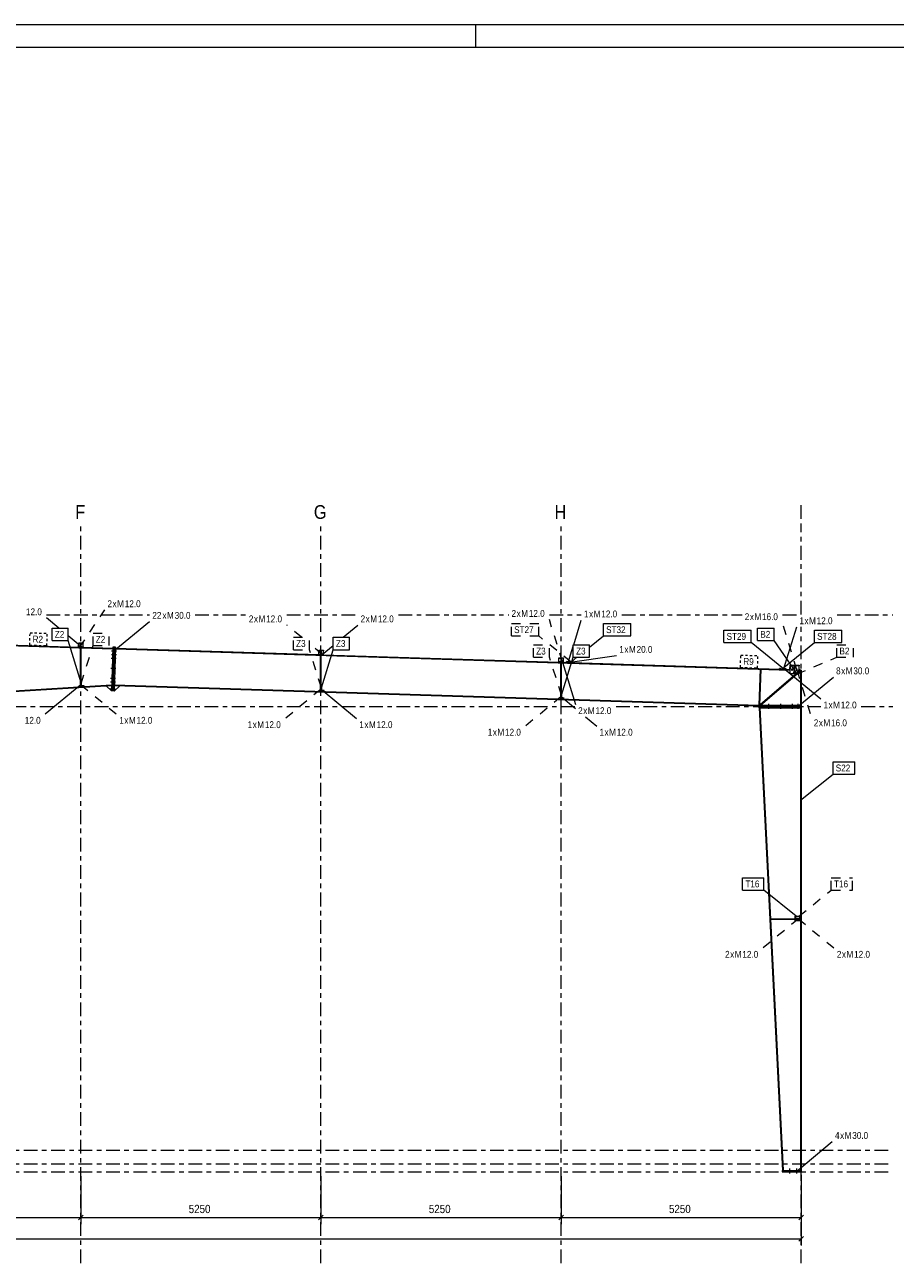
# Model space of a CAD drawing. Header units: millimetres. Extents: x -51 to 559, y -171 to 249.
# Tile 5 of 6: x 250 to 441, y -22 to 249. Entities that reach past the tile are written whole.
import ezdxf

# ---------------------------------------------------------------- set-up
doc = ezdxf.new("R2010")
doc.units = ezdxf.units.MM
for name, pattern in [('XKITLINE00', [0]), ('XKITLINE02', [4, 2, -2]), ('XKITLINE03', [6, 3, -1, 1, -1]), ('XKITLINE04', [3, 0.5, -0.5, 0.5, -0.5, 0.5, -0.5])]:
    doc.linetypes.add(name, pattern=pattern)
for name, color, linetype, lineweight in [('Arkusz rysunku', 3, 'Continuous', 0), ('Element', 2, 'Continuous', 0), ('Spoina', 1, 'Continuous', 0), ('Wymiar', 4, 'Continuous', 0), ('Znak elementu', 2, 'Continuous', 0), ('Znak śruby', 4, 'Continuous', 0), ('Śruba', 3, 'Continuous', 0)]:
    doc.layers.add(name, color=color, linetype=linetype, lineweight=lineweight)
doc.styles.add('ARIAL', font='ARIAL.TTF')

msp = doc.modelspace()

# ---------------------------------------------------------------- hatches: boundary and pattern name
at = {"layer": 'Śruba'}
for points in [[(262.29, 112.96), (262.15, 112.97), (262.15, 113.05), (262.29, 113.04)], [(262.29, 112.8), (262.15, 112.81), (262.15, 112.97), (262.29, 112.96)], [(262.84, 112.79), (262.7, 112.79), (262.71, 112.95), (262.85, 112.95)], [(262.85, 112.95), (262.71, 112.95), (262.71, 113.03), (262.85, 113.03)], [(269.72, 111.5), (269.71, 111.18), (269.41, 111.19), (269.42, 111.51)], [(269.72, 111.5), (269.71, 111.18), (269.41, 111.19), (269.42, 111.51)], [(269.75, 112.3), (269.74, 111.98), (269.44, 111.99), (269.45, 112.3)], [(269.75, 112.3), (269.74, 111.98), (269.44, 111.99), (269.45, 112.3)], [(270.02, 111.49), (270.01, 111.17), (269.71, 111.18), (269.72, 111.5)], [(270.02, 111.49), (270.01, 111.17), (269.71, 111.18), (269.72, 111.5)], [(270.05, 112.29), (270.04, 111.97), (269.74, 111.98), (269.75, 112.3)], [(270.05, 112.29), (270.04, 111.97), (269.74, 111.98), (269.75, 112.3)], [(314.79, 111.33), (314.65, 111.34), (314.65, 111.42), (314.79, 111.41)], [(315.35, 111.32), (315.21, 111.32), (315.21, 111.4), (315.35, 111.4)], [(269.63, 108.52), (269.62, 108.2), (269.32, 108.21), (269.33, 108.53)], [(269.7, 110.7), (269.69, 110.38), (269.39, 110.39), (269.4, 110.71)], [(269.93, 108.51), (269.92, 108.19), (269.62, 108.2), (269.63, 108.52)], [(270, 110.69), (269.99, 110.37), (269.69, 110.38), (269.7, 110.7)], [(367.29, 109.68), (367.15, 109.68), (367.15, 109.76), (367.29, 109.76)], [(367.85, 109.66), (367.71, 109.66), (367.71, 109.74), (367.85, 109.74)], [(369.15, 109.62), (368.84, 109.63), (368.85, 109.79), (369.16, 109.78)], [(369.15, 109.46), (368.84, 109.47), (368.84, 109.63), (369.15, 109.62)], [(369.16, 109.62), (368.96, 109.62), (368.97, 109.72), (369.17, 109.72)], [(369.16, 109.46), (368.96, 109.46), (368.96, 109.62), (369.16, 109.62)], [(269.56, 106.34), (269.55, 106.02), (269.25, 106.03), (269.26, 106.35)], [(269.86, 106.33), (269.85, 106.01), (269.55, 106.02), (269.56, 106.34)], [(416.06, 108.24), (416.25, 108.23), (416.25, 108.13), (416.05, 108.14)], [(416.05, 108.14), (416.25, 108.13), (416.25, 107.97), (416.05, 107.98)], [(416.38, 108.23), (416.58, 108.22), (416.58, 108.12), (416.38, 108.13)], [(416.38, 108.13), (416.58, 108.12), (416.57, 107.96), (416.38, 107.97)], [(262.43, 104.67), (262.43, 104.81), (262.55, 104.81), (262.55, 104.67)], [(262.56, 104.67), (262.56, 104.81), (262.59, 104.81), (262.59, 104.67)], [(269.49, 104.04), (269.48, 103.72), (269.18, 103.73), (269.19, 104.05)], [(269.49, 104.04), (269.48, 103.72), (269.18, 103.73), (269.19, 104.05)], [(269.53, 105.54), (269.52, 105.22), (269.22, 105.23), (269.23, 105.55)], [(269.53, 105.54), (269.52, 105.22), (269.22, 105.23), (269.23, 105.55)], [(269.79, 104.03), (269.78, 103.71), (269.48, 103.72), (269.49, 104.04)], [(269.79, 104.03), (269.78, 103.71), (269.48, 103.72), (269.49, 104.04)], [(269.83, 105.53), (269.82, 105.21), (269.52, 105.22), (269.53, 105.54)], [(269.83, 105.53), (269.82, 105.21), (269.52, 105.22), (269.53, 105.54)], [(315.05, 103.87), (315.05, 103.73), (314.93, 103.73), (314.93, 103.87)], [(315.09, 103.87), (315.09, 103.73), (315.06, 103.73), (315.06, 103.87)], [(367.55, 102.22), (367.55, 102.08), (367.43, 102.08), (367.43, 102.22)], [(367.59, 102.22), (367.59, 102.08), (367.56, 102.08), (367.56, 102.22)], [(412.68, 100.3), (413, 100.3), (413, 100), (412.68, 100)], [(415.28, 100.3), (415.6, 100.3), (415.6, 100), (415.28, 100)], [(417.88, 100.3), (418.2, 100.3), (418.2, 100), (417.88, 100)], [(419.08, 100.3), (419.4, 100.3), (419.4, 100), (419.08, 100)], [(412.68, 100), (413, 100), (413, 99.7), (412.68, 99.7)], [(415.28, 100), (415.6, 100), (415.6, 99.7), (415.28, 99.7)], [(417.88, 100), (418.2, 100), (418.2, 99.7), (417.88, 99.7)], [(419.08, 100), (419.4, 100), (419.4, 99.7), (419.08, 99.7)], [(417.34, -1.4), (417.66, -1.4), (417.66, -1.7), (417.34, -1.7)], [(417.34, -1.4), (417.66, -1.4), (417.66, -1.7), (417.34, -1.7)], [(418.84, -1.4), (419.16, -1.4), (419.16, -1.7), (418.84, -1.7)], [(418.84, -1.4), (419.16, -1.4), (419.16, -1.7), (418.84, -1.7)]]:
    msp.add_hatch(color=256, dxfattribs=at).paths.add_polyline_path(points, flags=17)

# ---------------------------------------------------------------- linework, layer by layer
at = {"layer": 'Arkusz rysunku', "linetype": 'XKITLINE00', "lineweight": 0}
for p, q in [((558.87, 249), (-51.13, 249)), ((348.87, 244), (348.87, 249)), ((553.87, 244), (-46.13, 244))]:
    msp.add_line(p, q, dxfattribs=at)
at = {"layer": 'Element', "linetype": 'XKITLINE00', "lineweight": 0}
for p, q in [((210.5, 114.59), (262, 112.97)), ((210.5, 114.43), (269.45, 112.58)), ((262, 113.05), (262.03, 113.9)), ((262.03, 113.85), (262.03, 113.93)), ((262.03, 113.93), (263.03, 113.9)), ((262.03, 113.85), (262.03, 113.93)), ((262.03, 113.93), (263.03, 113.9)), ((262.03, 113.85), (262.5, 113.84)), ((262.03, 113.85), (262.5, 113.84)), ((262.48, 113.04), (262.5, 113.84)), ((262.48, 113.04), (262.5, 113.84)), ((262.55, 113.84), (262.53, 113.04)), ((262.55, 113.84), (262.53, 113.04)), ((263.03, 113.82), (262.55, 113.84)), ((263.03, 113.82), (262.55, 113.84)), ((263, 113.02), (263.03, 113.82)), ((263.03, 113.9), (263.03, 113.82)), ((263.03, 113.9), (263.03, 113.82)), ((262, 112.97), (262, 113.05)), ((262, 113.05), (262.48, 113.04)), ((262, 112.97), (262, 113.05)), ((262, 113.05), (262.48, 113.04)), ((263, 112.94), (262, 112.97)), ((263, 112.94), (262, 112.97)), ((262.43, 104.34), (262.43, 112.77)), ((262.43, 112.77), (262.55, 112.77)), ((262.53, 113.04), (263, 113.02)), ((262.53, 113.04), (263, 113.02)), ((262.55, 104.34), (262.55, 112.77)), ((263, 113.02), (263, 112.94)), ((263, 113.02), (263, 112.94)), ((263, 112.94), (269.46, 112.74)), ((269.47, 112.94), (269.17, 103.39)), ((269.77, 112.94), (269.47, 112.94)), ((269.77, 112.94), (269.47, 103.38)), ((269.77, 112.94), (269.47, 103.38)), ((270.07, 112.93), (269.77, 112.94)), ((270.07, 112.93), (269.77, 103.37)), ((270.06, 112.75), (314.5, 111.34)), ((270.06, 112.59), (417.54, 107.93)), ((314.5, 111.42), (314.53, 112.27)), ((314.5, 111.34), (314.5, 111.42)), ((314.5, 111.42), (314.98, 111.41)), ((314.5, 111.34), (314.5, 111.42)), ((314.5, 111.42), (314.98, 111.41)), ((315.5, 111.31), (314.5, 111.34)), ((315.5, 111.31), (314.5, 111.34)), ((314.53, 112.22), (314.53, 112.3)), ((314.53, 112.3), (315.53, 112.27)), ((314.53, 112.22), (314.53, 112.3)), ((314.53, 112.3), (315.53, 112.27)), ((314.53, 112.22), (315, 112.21)), ((314.53, 112.22), (315, 112.21)), ((314.93, 103.32), (314.93, 111.14)), ((314.93, 111.14), (315.05, 111.14)), ((314.98, 111.41), (315, 112.21)), ((314.98, 111.41), (315, 112.21)), ((315.05, 112.21), (315.03, 111.41)), ((315.05, 112.21), (315.03, 111.41)), ((315.03, 111.41), (315.5, 111.39)), ((315.03, 111.41), (315.5, 111.39)), ((315.53, 112.19), (315.05, 112.21)), ((315.53, 112.19), (315.05, 112.21)), ((315.05, 103.32), (315.05, 111.14)), ((315.5, 111.39), (315.53, 112.19)), ((315.5, 111.39), (315.5, 111.31)), ((315.5, 111.39), (315.5, 111.31)), ((315.5, 111.31), (367, 109.69)), ((315.53, 112.27), (315.53, 112.19)), ((315.53, 112.27), (315.53, 112.19)), ((367, 109.77), (367.03, 110.62)), ((367, 109.69), (367, 109.77)), ((367, 109.77), (367.48, 109.75)), ((367, 109.69), (367, 109.77)), ((367, 109.77), (367.48, 109.75)), ((368, 109.65), (367, 109.69)), ((368, 109.65), (367, 109.69)), ((367.03, 110.57), (367.03, 110.65)), ((367.03, 110.65), (368.03, 110.61)), ((367.03, 110.57), (367.03, 110.65)), ((367.03, 110.65), (368.03, 110.61)), ((367.03, 110.57), (367.5, 110.55)), ((367.03, 110.57), (367.5, 110.55)), ((367.43, 101.68), (367.43, 109.51)), ((367.43, 109.51), (367.55, 109.51)), ((367.48, 109.75), (367.5, 110.55)), ((367.48, 109.75), (367.5, 110.55)), ((367.55, 110.55), (367.53, 109.75)), ((367.55, 110.55), (367.53, 109.75)), ((367.53, 109.75), (368, 109.73)), ((367.53, 109.75), (368, 109.73)), ((368.03, 110.53), (367.55, 110.55)), ((368.03, 110.53), (367.55, 110.55)), ((367.55, 101.68), (367.55, 109.51)), ((368, 109.73), (368.03, 110.53)), ((368, 109.73), (368, 109.65)), ((368, 109.73), (368, 109.65)), ((368, 109.65), (369.27, 109.61)), ((368.03, 110.61), (368.03, 110.53)), ((368.03, 110.61), (368.03, 110.53)), ((368.67, 109.63), (368.67, 109.79)), ((369.34, 109.77), (368.67, 109.79)), ((369.66, 109.6), (368.67, 109.63)), ((369.27, 109.61), (369.29, 109.6)), ((369.29, 109.6), (369.74, 109.59)), ((369.33, 109.61), (369.34, 109.77)), ((369.33, 109.61), (369.34, 109.77)), ((369.33, 109.61), (369.66, 109.6)), ((370.15, 109.75), (369.34, 109.77)), ((369.66, 109.76), (369.34, 109.77)), ((369.66, 109.6), (369.66, 109.76)), ((369.66, 109.6), (369.66, 109.76)), ((369.66, 109.71), (369.74, 109.71)), ((369.66, 109.65), (369.68, 109.69)), ((369.66, 109.65), (369.68, 109.69)), ((369.68, 109.61), (369.66, 109.65)), ((369.68, 109.61), (369.66, 109.65)), ((369.68, 109.69), (369.74, 109.71)), ((369.68, 109.69), (369.74, 109.71)), ((369.74, 109.59), (369.68, 109.61)), ((369.74, 109.59), (369.68, 109.61)), ((369.74, 109.71), (369.8, 109.69)), ((369.74, 109.71), (369.8, 109.69)), ((369.8, 109.61), (369.74, 109.59)), ((369.8, 109.61), (369.74, 109.59)), ((369.77, 109.6), (415.23, 108.16)), ((370.15, 109.59), (369.77, 109.6)), ((369.8, 109.69), (369.82, 109.65)), ((369.8, 109.69), (369.82, 109.65)), ((369.82, 109.65), (369.8, 109.61)), ((369.82, 109.65), (369.8, 109.61)), ((369.82, 109.6), (369.82, 109.76)), ((369.82, 109.6), (369.82, 109.76)), ((369.82, 109.76), (370.15, 109.75)), ((369.82, 109.6), (370.15, 109.59)), ((370.15, 109.59), (370.15, 109.75)), ((370.15, 109.59), (370.15, 109.75)), ((417.57, 108.94), (417.51, 107.26)), ((417.53, 108.12), (417.56, 108.95)), ((417.56, 108.95), (417.56, 109.05)), ((417.56, 109.05), (419.56, 108.99)), ((417.56, 108.95), (417.56, 109.05)), ((417.56, 109.05), (419.56, 108.99)), ((418.53, 108.92), (417.56, 108.95)), ((418.53, 108.92), (417.56, 108.95)), ((418.28, 108.92), (417.57, 108.94)), ((418.52, 108.66), (418.28, 108.92)), ((418.47, 107.22), (418.53, 108.92)), ((418.47, 107.22), (418.53, 108.92)), ((418.54, 107.22), (418.59, 108.92)), ((418.54, 107.22), (418.59, 108.92)), ((418.84, 108.9), (418.58, 108.66)), ((419.56, 108.89), (418.59, 108.92)), ((419.56, 108.89), (418.59, 108.92)), ((419.55, 108.88), (418.84, 108.9)), ((419.5, 107.19), (419.55, 108.88)), ((419.54, 108.13), (419.56, 108.89)), ((419.56, 108.99), (419.56, 108.89)), ((419.56, 108.99), (419.56, 108.89)), ((410.82, 100.31), (411.07, 108.13)), ((410.98, 100.3), (411.23, 108.12)), ((410.99, 100.42), (418.85, 107.11)), ((411.07, 108.13), (411.23, 108.12)), ((411.09, 100.3), (419.09, 107.1)), ((415.23, 108.16), (415.23, 108.26)), ((415.47, 108.26), (415.23, 108.26)), ((415.23, 108.16), (415.23, 108.26)), ((415.42, 108.26), (415.23, 108.26)), ((415.23, 108.16), (415.47, 108.16)), ((415.23, 108.16), (415.42, 108.16)), ((415.42, 108.16), (415.42, 108.26)), ((415.42, 108.16), (415.42, 108.26)), ((415.42, 108.21), (415.45, 108.25)), ((415.42, 108.21), (415.45, 108.25)), ((415.45, 108.16), (415.42, 108.21)), ((415.45, 108.16), (415.42, 108.21)), ((415.45, 108.25), (415.5, 108.27)), ((415.45, 108.25), (415.5, 108.27)), ((415.5, 108.15), (415.45, 108.16)), ((415.5, 108.15), (415.45, 108.16)), ((415.5, 108.27), (415.56, 108.25)), ((415.5, 108.27), (415.87, 108.25)), ((415.5, 108.27), (415.56, 108.25)), ((415.56, 108.16), (415.5, 108.15)), ((415.56, 108.16), (415.5, 108.15)), ((415.5, 108.15), (415.87, 108.13)), ((415.56, 108.25), (415.58, 108.2)), ((415.56, 108.25), (415.58, 108.2)), ((415.58, 108.2), (415.56, 108.16)), ((415.58, 108.2), (415.56, 108.16)), ((415.58, 108.25), (416.38, 108.23)), ((415.58, 108.25), (415.58, 108.15)), ((415.58, 108.15), (415.58, 108.25)), ((415.58, 108.25), (415.77, 108.25)), ((415.58, 108.15), (415.77, 108.15)), ((415.58, 108.15), (415.77, 108.15)), ((415.77, 108.15), (415.77, 108.25)), ((415.77, 108.15), (415.77, 108.25)), ((415.77, 108.15), (416.26, 108.13)), ((415.87, 108.25), (416.19, 108.24)), ((415.87, 108.25), (415.89, 108.24)), ((415.87, 108.13), (415.88, 108.14)), ((416.18, 108.23), (416.19, 108.24)), ((416.19, 108.24), (416.21, 108.23)), ((416.26, 108.13), (417.54, 108.09)), ((416.38, 108.23), (416.38, 108.13)), ((416.38, 108.23), (416.38, 108.23)), ((416.38, 108.23), (416.38, 108.13)), ((416.69, 108.22), (416.38, 108.23)), ((416.52, 108.12), (416.52, 108.22)), ((416.71, 108.22), (416.69, 108.22)), ((416.69, 108.12), (416.69, 108.22)), ((416.7, 108.12), (416.71, 108.22)), ((417.5, 107.15), (417.51, 107.25)), ((417.5, 107.15), (417.51, 107.25)), ((419.5, 107.09), (417.5, 107.15)), ((419.5, 107.09), (417.5, 107.15)), ((417.51, 107.26), (418.22, 107.23)), ((417.51, 107.25), (418.47, 107.22)), ((417.51, 107.25), (418.47, 107.22)), ((417.54, 108.19), (417.53, 108.09)), ((417.53, 108.09), (417.54, 108.09)), ((417.54, 108.19), (417.54, 108.19)), ((418.22, 107.23), (418.48, 107.48)), ((418.54, 107.22), (419.51, 107.19)), ((418.54, 107.22), (419.51, 107.19)), ((418.55, 107.47), (418.79, 107.22)), ((418.79, 107.22), (419.5, 107.19)), ((418.97, 107.2), (418.97, 107.21)), ((419.2, 107.2), (419.21, 107.2)), ((419.51, 107.19), (419.5, 107.09)), ((419.51, 107.19), (419.5, 107.09)), ((419.51, 107.67), (419.74, 107.86)), ((419.51, 107.45), (419.84, 107.74)), ((419.52, 108.03), (419.84, 108.02)), ((419.52, 108.03), (419.53, 108.03)), ((419.52, 107.87), (419.84, 107.86)), ((419.53, 108.13), (419.54, 108.13)), ((419.54, 108.13), (419.53, 108.03)), ((419.74, 107.86), (419.84, 107.74)), ((419.84, 108.02), (419.84, 107.86)), ((420, 107.93), (419.84, 107.93)), ((419.84, 107.93), (419.84, 100.3)), ((419.84, 107.86), (419.84, 107.86)), ((420, 107.93), (420, 100.3)), ((210.08, 101.1), (269.19, 104.75)), ((210.09, 100.94), (269.2, 104.59)), ((262.43, 104.34), (262.55, 104.34)), ((262.56, 104.42), (262.56, 105.14)), ((262.56, 105.14), (262.59, 105.14)), ((262.56, 104.54), (262.56, 105.14)), ((262.56, 105.14), (262.59, 105.14)), ((263.16, 104.54), (262.56, 104.54)), ((262.56, 104.54), (263.16, 104.54)), ((263.16, 104.42), (262.56, 104.42)), ((262.59, 105.14), (262.59, 104.57)), ((262.59, 105.14), (262.59, 104.57)), ((262.59, 104.57), (263.16, 104.57)), ((262.59, 104.57), (263.16, 104.57)), ((263.16, 104.57), (263.16, 104.42)), ((263.16, 104.54), (263.16, 104.57)), ((268.01, 104.51), (269.17, 103.39)), ((269.1, 104.58), (269.2, 104.49)), ((269.47, 103.38), (269.17, 103.39)), ((269.19, 104.75), (269.21, 104.75)), ((269.19, 104.75), (269.2, 104.59)), ((269.77, 103.37), (269.47, 103.38)), ((269.77, 103.37), (271, 104.53)), ((269.8, 104.57), (410.73, 100.14)), ((269.8, 104.47), (269.9, 104.57)), ((269.81, 104.73), (410.73, 100.3)), ((314.93, 103.32), (315.05, 103.32)), ((315.06, 103.5), (315.06, 104.1)), ((315.06, 104.1), (315.09, 104.1)), ((315.06, 103.5), (315.06, 104.1)), ((315.06, 104.1), (315.09, 104.1)), ((315.06, 103.5), (315.66, 103.5)), ((315.06, 103.5), (315.66, 103.5)), ((315.09, 104.1), (315.09, 103.53)), ((315.09, 104.1), (315.09, 103.53)), ((315.09, 103.53), (315.66, 103.53)), ((315.09, 103.53), (315.66, 103.53)), ((315.66, 103.5), (315.66, 103.53)), ((315.66, 103.5), (315.66, 103.53)), ((367.43, 101.68), (367.55, 101.68)), ((367.56, 101.85), (367.56, 102.45)), ((367.56, 102.45), (367.59, 102.45)), ((367.56, 101.85), (367.56, 102.45)), ((367.56, 102.45), (367.59, 102.45)), ((367.56, 101.85), (368.16, 101.85)), ((367.56, 101.85), (368.16, 101.85)), ((367.59, 102.45), (367.59, 101.88)), ((367.59, 102.45), (367.59, 101.88)), ((367.59, 101.88), (368.16, 101.88)), ((367.59, 101.88), (368.16, 101.88)), ((368.16, 101.85), (368.16, 101.88)), ((368.16, 101.85), (368.16, 101.88)), ((410.73, 100.3), (410.73, 100.14)), ((410.73, 100.3), (410.73, 100)), ((410.73, 100.3), (419.96, 100.3)), ((410.82, 100.31), (410.98, 100.3)), ((410.99, 100.42), (411.09, 100.3)), ((420, 100.3), (419.84, 100.3)), ((419.96, 100.3), (419.96, 100)), ((410.73, 100), (410.73, 99.7)), ((410.73, 100), (419.96, 100)), ((410.73, 100), (419.96, 100)), ((410.73, 99.7), (419.96, 99.7)), ((410.98, 99.7), (410.82, 99.69)), ((410.82, 99.69), (415.9, -1.4)), ((410.98, 99.7), (416.06, -1.39)), ((420, 99.7), (419.84, 99.7)), ((419.84, 99.7), (419.84, -1.4)), ((419.96, 100), (419.96, 99.7)), ((420, 99.7), (420, -1.4)), ((418.7, 53.69), (418.7, 54.14)), ((418.7, 54.14), (419.7, 54.14)), ((418.7, 53.69), (418.7, 54.14)), ((418.7, 54.14), (419.7, 54.14)), ((419.7, 53.69), (419.7, 54.14)), ((419.7, 53.69), (419.7, 54.14)), ((413.3, 53.49), (413.3, 53.59)), ((413.3, 53.59), (418.65, 53.59)), ((413.3, 53.49), (418.7, 53.49)), ((418.65, 53.59), (418.65, 53.69)), ((418.65, 53.69), (419.75, 53.69)), ((418.65, 53.59), (418.65, 53.69)), ((418.65, 53.69), (419.75, 53.69)), ((418.65, 53.59), (419.75, 53.59)), ((418.65, 53.59), (419.75, 53.59)), ((418.74, 53.69), (418.7, 53.69)), ((418.74, 53.69), (418.7, 53.69)), ((418.7, 53.14), (418.7, 53.59)), ((418.7, 53.59), (418.74, 53.59)), ((418.7, 53.14), (418.7, 53.59)), ((418.7, 53.59), (418.74, 53.59)), ((419.7, 53.14), (418.7, 53.14)), ((419.7, 53.14), (418.7, 53.14)), ((419.66, 54.1), (418.74, 54.1)), ((418.74, 54.1), (418.74, 53.69)), ((419.66, 54.1), (418.74, 54.1)), ((418.74, 54.1), (418.74, 53.69)), ((418.74, 53.59), (418.74, 53.18)), ((418.74, 53.59), (418.74, 53.18)), ((418.74, 53.18), (419.66, 53.18)), ((418.74, 53.18), (419.66, 53.18)), ((419.66, 53.69), (419.66, 54.1)), ((419.66, 53.69), (419.66, 54.1)), ((419.66, 53.69), (419.7, 53.69)), ((419.66, 53.69), (419.7, 53.69)), ((419.7, 53.59), (419.66, 53.59)), ((419.66, 53.59), (419.66, 53.18)), ((419.7, 53.59), (419.66, 53.59)), ((419.66, 53.59), (419.66, 53.18)), ((419.7, 53.59), (419.7, 53.14)), ((419.7, 53.59), (419.7, 53.14)), ((419.7, 53.49), (419.84, 53.49)), ((419.75, 53.59), (419.75, 53.69)), ((419.75, 53.59), (419.75, 53.69)), ((419.75, 53.59), (419.84, 53.59)), ((419.84, 53.49), (419.84, 53.59)), ((415.81, -1.4), (415.81, -1.7)), ((415.81, -1.4), (419.96, -1.4)), ((415.81, -1.7), (419.96, -1.7)), ((416.06, -1.39), (415.9, -1.4)), ((416.06, -1.4), (416.06, -1.39)), ((420, -1.4), (419.84, -1.4)), ((419.96, -1.4), (419.96, -1.7))]:
    msp.add_line(p, q, dxfattribs=at)
at = {"layer": 'Spoina', "linetype": 'XKITLINE03', "lineweight": 0}
for p, q in [((262.5, -21.7), (262.5, 140)), ((315, -21.7), (315, 140)), ((367.5, -21.7), (367.5, 140)), ((420, 120.08), (420, 140)), ((255, 120), (277.52, 120)), ((287.5, 120), (298.63, 120)), ((307.5, 120), (323.06, 120)), ((331.93, 120), (356.06, 120)), ((364.93, 120), (371.91, 120)), ((380.78, 120), (407.05, 120)), ((415.93, 120), (419, 120)), ((427.87, 120), (440, 120)), ((420, -21.7), (420, 117.38)), ((229.51, 100), (370.63, 100)), ((379.5, 100), (424.26, 100)), ((433.13, 100), (440, 100)), ((-20, 3), (440, 3)), ((-20, 0), (440, 0)), ((-20, -1.7), (440, -1.7))]:
    msp.add_line(p, q, dxfattribs=at)
at = {"layer": 'Wymiar', "linetype": 'XKITLINE00', "lineweight": 0}
for p, q in [((262.5, -2.7), (262.5, -13.14)), ((262.5, -2.7), (262.5, -13.14)), ((315, -2.7), (315, -13.14)), ((315, -2.7), (315, -13.14)), ((367.5, -2.7), (367.5, -13.14)), ((367.5, -2.7), (367.5, -13.14)), ((420, -2.4), (420, -17.84)), ((420, -2.7), (420, -13.14)), ((210, -11.7), (262.5, -11.7)), ((263.01, -11.19), (261.99, -12.21)), ((263.01, -11.19), (261.99, -12.21)), ((262.5, -11.7), (315, -11.7)), ((315.51, -11.19), (314.49, -12.21)), ((315.51, -11.19), (314.49, -12.21)), ((315, -11.7), (367.5, -11.7)), ((368.01, -11.19), (366.99, -12.21)), ((368.01, -11.19), (366.99, -12.21)), ((367.5, -11.7), (420, -11.7)), ((420.51, -11.19), (419.49, -12.21)), ((420.51, -15.89), (419.49, -16.91)), ((0, -16.4), (420, -16.4))]:
    msp.add_line(p, q, dxfattribs=at)
at = {"layer": 'Znak elementu', "linetype": 'XKITLINE00', "lineweight": 0}
for p, q in [((256.2, 117.11), (259.73, 117.11)), ((256.2, 114.41), (256.2, 117.11)), ((259.73, 114.41), (259.73, 117.11)), ((376.74, 118.13), (382.72, 118.13)), ((376.74, 115.43), (376.74, 118.13)), ((382.72, 115.43), (382.72, 118.13)), ((403.07, 116.66), (409.05, 116.66)), ((403.07, 113.96), (403.07, 116.66)), ((409.05, 113.96), (409.05, 116.66)), ((410.45, 117.12), (414.1, 117.12)), ((410.45, 114.42), (410.45, 117.12)), ((414.1, 114.42), (414.1, 117.12)), ((422.87, 116.67), (428.85, 116.67)), ((422.87, 113.97), (422.87, 116.67)), ((428.85, 113.97), (428.85, 116.67)), ((256.2, 114.41), (259.73, 114.41)), ((262.58, 105.13), (259.73, 114.41)), ((317.67, 115.11), (321.2, 115.11)), ((317.67, 112.41), (317.67, 115.11)), ((321.2, 112.41), (321.2, 115.11)), ((373.7, 112.97), (376.74, 115.43)), ((376.74, 115.43), (382.72, 115.43)), ((403.07, 113.96), (409.05, 113.96)), ((416.12, 108.24), (409.05, 113.96)), ((410.45, 114.42), (414.1, 114.42)), ((419.1, 107.11), (414.1, 114.42)), ((415.8, 108.25), (422.87, 113.97)), ((422.87, 113.97), (428.85, 113.97)), ((315.08, 104.1), (317.67, 112.41)), ((317.67, 112.41), (321.2, 112.41)), ((370.17, 113.45), (373.7, 113.45)), ((370.17, 110.75), (370.17, 113.45)), ((373.7, 110.75), (373.7, 113.45)), ((367.58, 102.44), (370.17, 110.75)), ((369.67, 109.71), (370.96, 110.75)), ((370.17, 110.75), (373.7, 110.75)), ((426.95, 87.9), (431.71, 87.9)), ((426.95, 85.2), (426.95, 87.9)), ((431.71, 85.2), (431.71, 87.9)), ((419.87, 79.48), (426.95, 85.2)), ((426.95, 85.2), (431.71, 85.2)), ((407.19, 62.56), (411.83, 62.56)), ((407.19, 59.86), (407.19, 62.56)), ((411.83, 59.86), (411.83, 62.56)), ((407.19, 59.86), (411.83, 59.86)), ((418.9, 54.14), (411.83, 59.86))]:
    msp.add_line(p, q, dxfattribs=at)
at = {"layer": 'Znak elementu', "linetype": 'XKITLINE02', "lineweight": 0}
for p, q in [((356.63, 118.13), (362.61, 118.13)), ((356.63, 115.43), (356.63, 118.13)), ((362.61, 115.43), (362.61, 118.13)), ((265.16, 116.02), (268.7, 116.02)), ((265.16, 113.32), (265.16, 116.02)), ((268.7, 113.32), (268.7, 116.02)), ((308.96, 115.11), (312.49, 115.11)), ((308.96, 112.41), (308.96, 115.11)), ((312.49, 112.41), (312.49, 115.11)), ((356.63, 115.43), (362.61, 115.43)), ((369.68, 109.71), (362.61, 115.43)), ((262.58, 105.01), (265.16, 113.32)), ((265.16, 113.32), (268.7, 113.32)), ((308.96, 112.41), (312.49, 112.41)), ((315.08, 104.1), (312.49, 112.41)), ((361.45, 113.45), (364.99, 113.45)), ((361.45, 110.75), (361.45, 113.45)), ((364.99, 110.75), (364.99, 113.45)), ((427.76, 113.46), (431.41, 113.46)), ((427.76, 110.76), (427.76, 113.46)), ((431.41, 110.76), (431.41, 113.46)), ((361.45, 110.75), (364.99, 110.75)), ((367.58, 102.44), (364.99, 110.75)), ((419.1, 107.11), (427.76, 110.76)), ((427.76, 110.76), (431.41, 110.76)), ((426.57, 62.56), (431.21, 62.56)), ((426.57, 59.86), (426.57, 62.56)), ((431.21, 59.86), (431.21, 62.56)), ((419.5, 54.14), (426.57, 59.86)), ((426.57, 59.86), (431.21, 59.86))]:
    msp.add_line(p, q, dxfattribs=at)
at = {"layer": 'Znak elementu', "linetype": 'XKITLINE04', "lineweight": 0}
for p, q in [((251.31, 113.41), (251.4, 116.11)), ((251.4, 116.11), (255.15, 115.99)), ((255.07, 113.29), (255.15, 115.99)), ((251.31, 113.41), (255.07, 113.29)), ((406.7, 108.53), (406.78, 111.23)), ((406.78, 111.23), (410.54, 111.11)), ((410.45, 108.41), (410.54, 111.11)), ((406.7, 108.53), (410.45, 108.41))]:
    msp.add_line(p, q, dxfattribs=at)
at = {"layer": 'Znak śruby', "linetype": 'XKITLINE00', "lineweight": 0}
for p, q in [((257.7, 117.11), (255, 119.34)), ((269.74, 112.14), (277.52, 118.56)), ((319.82, 115.11), (323.06, 117.79)), ((370.25, 113.45), (371.91, 118.87)), ((416.15, 108.1), (419, 117.38)), ((262.78, 112.91), (259.73, 115.43)), ((315.28, 111.36), (317.67, 113.33)), ((369, 109.62), (379.62, 111.12)), ((369.06, 109.59), (370.17, 113.18)), ((367.78, 109.7), (370.63, 100.43)), ((416.48, 108.09), (424.26, 101.67)), ((419.24, 100), (427.02, 106.43)), ((262.51, 104.74), (254.73, 98.32)), ((315.01, 103.8), (322.79, 97.37)), ((367.51, 102.15), (370.63, 99.57)), ((372.86, 97.73), (375.29, 95.72)), ((419, -1.55), (426.78, 4.88))]:
    msp.add_line(p, q, dxfattribs=at)
at = {"layer": 'Znak śruby', "linetype": 'XKITLINE02', "lineweight": 0}
for p, q in [((262.22, 112.93), (267.72, 121.1)), ((310.74, 115.11), (307.5, 117.79)), ((367.78, 109.7), (364.93, 118.98)), ((419.03, 108.01), (415.93, 118.26)), ((315.28, 111.36), (312.49, 113.66)), ((419.03, 108.01), (422.14, 97.77)), ((262.51, 104.74), (270.29, 98.32)), ((315.01, 103.8), (307.23, 97.37)), ((367.51, 102.15), (359.73, 95.72)), ((419.4, 53.59), (411.62, 47.17)), ((419.4, 53.59), (427.18, 47.17))]:
    msp.add_line(p, q, dxfattribs=at)
at = {"layer": 'Śruba', "linetype": 'XKITLINE02', "lineweight": 0}
for p, q in [((262.15, 112.97), (262.15, 113.05)), ((262.15, 112.81), (262.15, 112.97)), ((262.21, 112.7), (262.23, 113.15)), ((262.29, 112.96), (262.29, 113.04)), ((262.29, 112.8), (262.29, 112.96)), ((262.7, 112.79), (262.71, 112.95)), ((262.71, 112.95), (262.71, 113.03)), ((262.77, 112.68), (262.79, 113.13)), ((262.84, 112.79), (262.85, 112.95)), ((262.85, 112.95), (262.85, 113.03)), ((269.17, 111.35), (270.27, 111.32)), ((269.17, 111.35), (270.27, 111.32)), ((269.19, 112.15), (270.29, 112.12)), ((269.19, 112.15), (270.29, 112.12)), ((269.41, 111.19), (269.71, 111.18)), ((269.41, 111.19), (269.71, 111.18)), ((269.42, 111.51), (269.72, 111.5)), ((269.42, 111.51), (269.72, 111.5)), ((269.44, 111.99), (269.74, 111.98)), ((269.44, 111.99), (269.74, 111.98)), ((269.45, 112.3), (269.75, 112.3)), ((269.45, 112.3), (269.75, 112.3)), ((269.71, 111.18), (270.01, 111.17)), ((269.71, 111.18), (270.01, 111.17)), ((269.72, 111.5), (270.02, 111.49)), ((269.72, 111.5), (270.02, 111.49)), ((269.74, 111.98), (270.04, 111.97)), ((269.74, 111.98), (270.04, 111.97)), ((269.75, 112.3), (270.05, 112.29)), ((269.75, 112.3), (270.05, 112.29)), ((314.65, 111.34), (314.65, 111.42)), ((314.72, 111.23), (314.73, 111.53)), ((314.79, 111.33), (314.79, 111.41)), ((315.21, 111.32), (315.21, 111.4)), ((315.28, 111.21), (315.29, 111.51)), ((315.35, 111.32), (315.35, 111.4)), ((269.07, 108.37), (270.17, 108.34)), ((269.14, 110.55), (270.24, 110.52)), ((269.33, 108.53), (269.63, 108.52)), ((269.39, 110.39), (269.69, 110.38)), ((269.4, 110.71), (269.7, 110.7)), ((269.63, 108.52), (269.93, 108.51)), ((269.69, 110.38), (269.99, 110.37)), ((269.7, 110.7), (270, 110.69)), ((367.15, 109.68), (367.15, 109.76)), ((367.22, 109.57), (367.23, 109.87)), ((367.29, 109.68), (367.29, 109.76)), ((367.71, 109.66), (367.71, 109.74)), ((367.78, 109.55), (367.78, 109.85)), ((367.85, 109.66), (367.85, 109.74)), ((418.02, 107.8), (418.04, 108.3)), ((418.02, 107.8), (418.04, 108.3)), ((269, 106.2), (270.1, 106.16)), ((269.25, 106.03), (269.55, 106.02)), ((269.26, 106.35), (269.56, 106.34)), ((269.32, 108.21), (269.62, 108.2)), ((269.55, 106.02), (269.85, 106.01)), ((269.56, 106.34), (269.86, 106.33)), ((269.62, 108.2), (269.92, 108.19)), ((417.94, 108.08), (417.95, 108.18)), ((417.94, 108.08), (417.95, 108.18)), ((417.94, 107.92), (417.94, 108.08)), ((417.94, 107.92), (417.94, 108.08)), ((418.12, 108.07), (418.13, 108.17)), ((418.12, 108.07), (418.13, 108.17)), ((418.12, 107.91), (418.12, 108.07)), ((418.12, 107.91), (418.12, 108.07)), ((418.94, 108.05), (418.95, 108.15)), ((418.94, 108.05), (418.95, 108.15)), ((418.94, 107.89), (418.94, 108.05)), ((418.94, 107.89), (418.94, 108.05)), ((419.02, 107.76), (419.04, 108.26)), ((419.02, 107.76), (419.04, 108.26)), ((419.12, 108.04), (419.13, 108.14)), ((419.12, 108.04), (419.13, 108.14)), ((419.12, 107.88), (419.12, 108.04)), ((419.12, 107.88), (419.12, 108.04)), ((262.71, 104.74), (262.31, 104.74)), ((262.55, 104.81), (262.43, 104.81)), ((262.55, 104.67), (262.43, 104.67)), ((262.59, 104.81), (262.56, 104.81)), ((262.59, 104.67), (262.56, 104.67)), ((268.93, 103.9), (270.03, 103.86)), ((268.93, 103.9), (270.03, 103.86)), ((268.98, 105.4), (270.08, 105.36)), ((268.98, 105.4), (270.08, 105.36)), ((269.18, 103.73), (269.48, 103.72)), ((269.18, 103.73), (269.48, 103.72)), ((269.19, 104.05), (269.49, 104.04)), ((269.19, 104.05), (269.49, 104.04)), ((269.22, 105.23), (269.52, 105.22)), ((269.22, 105.23), (269.52, 105.22)), ((269.23, 105.55), (269.53, 105.54)), ((269.23, 105.55), (269.53, 105.54)), ((269.48, 103.72), (269.78, 103.71)), ((269.48, 103.72), (269.78, 103.71)), ((269.49, 104.04), (269.79, 104.03)), ((269.49, 104.04), (269.79, 104.03)), ((269.52, 105.22), (269.82, 105.21)), ((269.52, 105.22), (269.82, 105.21)), ((269.53, 105.54), (269.83, 105.53)), ((269.53, 105.54), (269.83, 105.53)), ((315.21, 103.8), (314.81, 103.8)), ((315.05, 103.87), (314.93, 103.87)), ((315.05, 103.73), (314.93, 103.73)), ((315.09, 103.87), (315.06, 103.87)), ((315.09, 103.73), (315.06, 103.73)), ((367.71, 102.15), (367.31, 102.15)), ((367.55, 102.22), (367.43, 102.22)), ((367.55, 102.08), (367.43, 102.08)), ((367.59, 102.22), (367.56, 102.22)), ((367.59, 102.08), (367.56, 102.08)), ((412.68, 100.3), (412.68, 100)), ((412.84, 100.55), (412.84, 99.45)), ((413, 100.3), (413, 100)), ((415.28, 100.3), (415.28, 100)), ((415.44, 100.55), (415.44, 99.45)), ((415.6, 100.3), (415.6, 100)), ((417.88, 100.3), (417.88, 100)), ((418.04, 100.55), (418.04, 99.45)), ((418.2, 100.3), (418.2, 100)), ((419.08, 100.3), (419.08, 100)), ((419.24, 100.55), (419.24, 99.45)), ((419.4, 100.3), (419.4, 100)), ((412.68, 100), (412.68, 99.7)), ((413, 100), (413, 99.7)), ((415.28, 100), (415.28, 99.7)), ((415.6, 100), (415.6, 99.7)), ((417.88, 100), (417.88, 99.7)), ((418.2, 100), (418.2, 99.7)), ((419.08, 100), (419.08, 99.7)), ((419.4, 100), (419.4, 99.7)), ((418.93, 53.69), (418.93, 53.59)), ((418.93, 53.69), (418.93, 53.59)), ((418.93, 53.59), (418.93, 53.49)), ((418.93, 53.59), (418.93, 53.49)), ((419, 53.79), (419, 53.39)), ((419, 53.79), (419, 53.39)), ((419.07, 53.69), (419.07, 53.59)), ((419.07, 53.69), (419.07, 53.59)), ((419.07, 53.59), (419.07, 53.49)), ((419.07, 53.59), (419.07, 53.49)), ((419.33, 53.69), (419.33, 53.59)), ((419.33, 53.69), (419.33, 53.59)), ((419.33, 53.59), (419.33, 53.49)), ((419.33, 53.59), (419.33, 53.49)), ((419.4, 53.79), (419.4, 53.39)), ((419.4, 53.79), (419.4, 53.39)), ((419.47, 53.69), (419.47, 53.59)), ((419.47, 53.69), (419.47, 53.59)), ((419.47, 53.59), (419.47, 53.49)), ((419.47, 53.59), (419.47, 53.49))]:
    msp.add_line(p, q, dxfattribs=at)
at = {"layer": 'Śruba', "linetype": 'XKITLINE00', "lineweight": 0}
for p, q in [((262.15, 112.97), (262.15, 113.05)), ((262.15, 112.81), (262.15, 112.97)), ((262.21, 112.7), (262.23, 113.15)), ((262.29, 112.96), (262.29, 113.04)), ((262.29, 112.8), (262.29, 112.96)), ((262.7, 112.79), (262.71, 112.95)), ((262.71, 112.95), (262.71, 113.03)), ((262.77, 112.68), (262.79, 113.13)), ((262.84, 112.79), (262.85, 112.95)), ((262.85, 112.95), (262.85, 113.03)), ((269.17, 111.35), (270.27, 111.32)), ((269.17, 111.35), (270.27, 111.32)), ((269.19, 112.15), (270.29, 112.12)), ((269.19, 112.15), (270.29, 112.12)), ((269.41, 111.19), (269.71, 111.18)), ((269.41, 111.19), (269.71, 111.18)), ((269.42, 111.51), (269.72, 111.5)), ((269.42, 111.51), (269.72, 111.5)), ((269.44, 111.99), (269.74, 111.98)), ((269.44, 111.99), (269.74, 111.98)), ((269.45, 112.3), (269.75, 112.3)), ((269.45, 112.3), (269.75, 112.3)), ((269.71, 111.18), (270.01, 111.17)), ((269.71, 111.18), (270.01, 111.17)), ((269.72, 111.5), (270.02, 111.49)), ((269.72, 111.5), (270.02, 111.49)), ((269.74, 111.98), (270.04, 111.97)), ((269.74, 111.98), (270.04, 111.97)), ((269.75, 112.3), (270.05, 112.29)), ((269.75, 112.3), (270.05, 112.29)), ((314.65, 111.34), (314.65, 111.42)), ((314.72, 111.23), (314.73, 111.53)), ((314.79, 111.33), (314.79, 111.41)), ((315.21, 111.32), (315.21, 111.4)), ((315.28, 111.21), (315.29, 111.51)), ((315.35, 111.32), (315.35, 111.4)), ((269.07, 108.37), (270.17, 108.34)), ((269.14, 110.55), (270.24, 110.52)), ((269.33, 108.53), (269.63, 108.52)), ((269.39, 110.39), (269.69, 110.38)), ((269.4, 110.71), (269.7, 110.7)), ((269.63, 108.52), (269.93, 108.51)), ((269.69, 110.38), (269.99, 110.37)), ((269.7, 110.7), (270, 110.69)), ((367.15, 109.68), (367.15, 109.76)), ((367.22, 109.57), (367.23, 109.87)), ((367.29, 109.68), (367.29, 109.76)), ((367.71, 109.66), (367.71, 109.74)), ((367.78, 109.55), (367.78, 109.85)), ((367.85, 109.66), (367.85, 109.74)), ((368.85, 109.79), (368.84, 109.63)), ((368.84, 109.63), (368.84, 109.47)), ((368.97, 109.72), (368.96, 109.62)), ((368.96, 109.62), (368.96, 109.46)), ((369.01, 109.92), (368.99, 109.32)), ((369.07, 109.82), (369.06, 109.37)), ((369.16, 109.78), (369.15, 109.62)), ((369.15, 109.62), (369.15, 109.46)), ((369.17, 109.72), (369.16, 109.62)), ((369.16, 109.62), (369.16, 109.46)), ((416.16, 108.33), (416.14, 107.88)), ((416.48, 108.32), (416.47, 107.87)), ((269, 106.2), (270.1, 106.16)), ((269.25, 106.03), (269.55, 106.02)), ((269.26, 106.35), (269.56, 106.34)), ((269.32, 108.21), (269.62, 108.2)), ((269.55, 106.02), (269.85, 106.01)), ((269.56, 106.34), (269.86, 106.33)), ((269.62, 108.2), (269.92, 108.19)), ((416.06, 108.24), (416.05, 108.14)), ((416.05, 108.14), (416.05, 107.98)), ((416.25, 108.23), (416.25, 108.13)), ((416.25, 108.13), (416.25, 107.97)), ((416.38, 108.23), (416.38, 108.13)), ((416.38, 108.13), (416.38, 107.97)), ((416.58, 108.12), (416.57, 107.96)), ((416.58, 108.22), (416.58, 108.12)), ((262.71, 104.74), (262.31, 104.74)), ((262.55, 104.81), (262.43, 104.81)), ((262.55, 104.67), (262.43, 104.67)), ((262.59, 104.81), (262.56, 104.81)), ((262.59, 104.67), (262.56, 104.67)), ((268.93, 103.9), (270.03, 103.86)), ((268.93, 103.9), (270.03, 103.86)), ((268.98, 105.4), (270.08, 105.36)), ((268.98, 105.4), (270.08, 105.36)), ((269.18, 103.73), (269.48, 103.72)), ((269.18, 103.73), (269.48, 103.72)), ((269.19, 104.05), (269.49, 104.04)), ((269.19, 104.05), (269.49, 104.04)), ((269.22, 105.23), (269.52, 105.22)), ((269.22, 105.23), (269.52, 105.22)), ((269.23, 105.55), (269.53, 105.54)), ((269.23, 105.55), (269.53, 105.54)), ((269.48, 103.72), (269.78, 103.71)), ((269.48, 103.72), (269.78, 103.71)), ((269.49, 104.04), (269.79, 104.03)), ((269.49, 104.04), (269.79, 104.03)), ((269.52, 105.22), (269.82, 105.21)), ((269.52, 105.22), (269.82, 105.21)), ((269.53, 105.54), (269.83, 105.53)), ((269.53, 105.54), (269.83, 105.53)), ((315.21, 103.8), (314.81, 103.8)), ((315.05, 103.87), (314.93, 103.87)), ((315.05, 103.73), (314.93, 103.73)), ((315.09, 103.87), (315.06, 103.87)), ((315.09, 103.73), (315.06, 103.73)), ((367.71, 102.15), (367.31, 102.15)), ((367.55, 102.22), (367.43, 102.22)), ((367.55, 102.08), (367.43, 102.08)), ((367.59, 102.22), (367.56, 102.22)), ((367.59, 102.08), (367.56, 102.08)), ((412.68, 100.3), (412.68, 100)), ((412.84, 100.55), (412.84, 99.45)), ((413, 100.3), (413, 100)), ((415.28, 100.3), (415.28, 100)), ((415.44, 100.55), (415.44, 99.45)), ((415.6, 100.3), (415.6, 100)), ((417.88, 100.3), (417.88, 100)), ((418.04, 100.55), (418.04, 99.45)), ((418.2, 100.3), (418.2, 100)), ((419.08, 100.3), (419.08, 100)), ((419.24, 100.55), (419.24, 99.45)), ((419.4, 100.3), (419.4, 100)), ((412.68, 100), (412.68, 99.7)), ((413, 100), (413, 99.7)), ((415.28, 100), (415.28, 99.7)), ((415.6, 100), (415.6, 99.7)), ((417.88, 100), (417.88, 99.7)), ((418.2, 100), (418.2, 99.7)), ((419.08, 100), (419.08, 99.7)), ((419.4, 100), (419.4, 99.7)), ((417.34, -1.7), (417.34, -1.4)), ((417.34, -1.7), (417.34, -1.4)), ((417.5, -2.07), (417.5, -1.03)), ((417.5, -2.07), (417.5, -1.03)), ((417.66, -1.7), (417.66, -1.4)), ((417.66, -1.7), (417.66, -1.4)), ((418.84, -1.7), (418.84, -1.4)), ((418.84, -1.7), (418.84, -1.4)), ((419, -2.07), (419, -1.03)), ((419, -2.07), (419, -1.03)), ((419.16, -1.7), (419.16, -1.4)), ((419.16, -1.7), (419.16, -1.4))]:
    msp.add_line(p, q, dxfattribs=at)

# ---------------------------------------------------------------- texts
at = {"layer": 'Spoina', "style": 'ARIAL', "width": 0.85}
for s, p in [('F', (261.28, 141)), ('G', (313.44, 141)), ('H', (366.06, 141)), ('I', (419.44, 141))]:
    msp.add_text(s, height=3, dxfattribs=at).set_placement(p)
at = {"layer": 'Wymiar', "style": 'ARIAL', "width": 0.85}
for p in [(286.08, -10.74), (338.58, -10.74), (391.08, -10.74)]:
    msp.add_text('5250', height=1.8, dxfattribs=at).set_placement(p)
at = {"layer": 'Znak elementu', "style": 'ARIAL', "width": 0.85}
for s, p in [('Z2', (256.8, 115.01)), ('ST27', (357.23, 116.03)), ('ST32', (377.34, 116.03)), ('B2', (411.05, 115.02)), ('Z2', (265.76, 113.92)), ('Z3', (309.56, 113.01)), ('Z3', (318.27, 113.01)), ('ST29', (403.67, 114.56)), ('ST28', (423.47, 114.57)), ('Z3', (362.05, 111.35)), ('Z3', (370.77, 111.35)), ('B2', (428.36, 111.36)), ('S22', (427.55, 85.8)), ('T16', (407.79, 60.46)), ('T16', (427.17, 60.46))]:
    msp.add_text(s, height=1.5, dxfattribs=at).set_placement(p)
for s, rotation, p in [('R2', -1.7991, (251.93, 113.99)), ('R9', -1.8048, (407.31, 109.11))]:
    msp.add_text(s, height=1.5, rotation=rotation, dxfattribs=at).set_placement(p)
at = {"layer": 'Znak śruby', "style": 'ARIAL', "width": 0.85}
for s, p in [('2', (268.32, 121.7)), ('x', (269.43, 121.7)), ('M', (270.43, 121.7)), ('12.0', (272.1, 121.7)), ('12.0', (250.51, 119.94)), ('22', (278.12, 119.16)), ('x', (280.34, 119.16)), ('M', (281.34, 119.16)), ('30.0', (283.01, 119.16)), ('2', (299.23, 118.39)), ('x', (300.34, 118.39)), ('M', (301.34, 118.39)), ('12.0', (303.01, 118.39)), ('2', (323.66, 118.39)), ('x', (324.77, 118.39)), ('M', (325.77, 118.39)), ('12.0', (327.44, 118.39)), ('2', (356.66, 119.58)), ('x', (357.77, 119.58)), ('M', (358.77, 119.58)), ('12.0', (360.44, 119.58)), ('1', (372.51, 119.47)), ('x', (373.62, 119.47)), ('M', (374.62, 119.47)), ('12.0', (376.29, 119.47)), ('2', (407.65, 118.86)), ('x', (408.77, 118.86)), ('M', (409.77, 118.86)), ('16.0', (411.43, 118.86)), ('1', (419.6, 117.98)), ('M', (421.71, 117.98)), ('12.0', (423.38, 117.98)), ('x', (420.71, 117.98)), ('1', (380.22, 111.72)), ('x', (381.34, 111.72)), ('M', (382.34, 111.72)), ('20.0', (384, 111.72)), ('8', (427.62, 107.03)), ('M', (429.73, 107.03)), ('30.0', (431.4, 107.03)), ('x', (428.73, 107.03)), ('1', (424.86, 99.57)), ('x', (425.97, 99.57)), ('M', (426.97, 99.57)), ('12.0', (428.64, 99.57)), ('12.0', (250.24, 96.22)), ('1', (270.89, 96.22)), ('M', (273, 96.22)), ('12.0', (274.67, 96.22)), ('2', (371.23, 98.33)), ('x', (372.34, 98.33)), ('M', (373.34, 98.33)), ('12.0', (375.01, 98.33)), ('x', (272, 96.22)), ('1', (298.96, 95.27)), ('x', (300.07, 95.27)), ('M', (301.07, 95.27)), ('12.0', (302.74, 95.27)), ('1', (323.39, 95.27)), ('x', (324.5, 95.27)), ('M', (325.5, 95.27)), ('12.0', (327.17, 95.27)), ('1', (351.46, 93.62)), ('M', (353.57, 93.62)), ('12.0', (355.24, 93.62)), ('1', (375.89, 93.62)), ('M', (378, 93.62)), ('12.0', (379.67, 93.62)), ('2', (422.74, 95.67)), ('x', (423.85, 95.67)), ('M', (424.85, 95.67)), ('16.0', (426.52, 95.67)), ('x', (352.57, 93.62)), ('x', (377, 93.62)), ('2', (403.35, 45.07)), ('x', (404.46, 45.07)), ('M', (405.46, 45.07)), ('12.0', (407.13, 45.07)), ('2', (427.78, 45.07)), ('x', (428.89, 45.07)), ('M', (429.89, 45.07)), ('12.0', (431.56, 45.07)), ('4', (427.38, 5.48)), ('x', (428.49, 5.48)), ('M', (429.49, 5.48)), ('30.0', (431.16, 5.48))]:
    msp.add_text(s, height=1.5, dxfattribs=at).set_placement(p)

doc.saveas('drawing.dxf')
